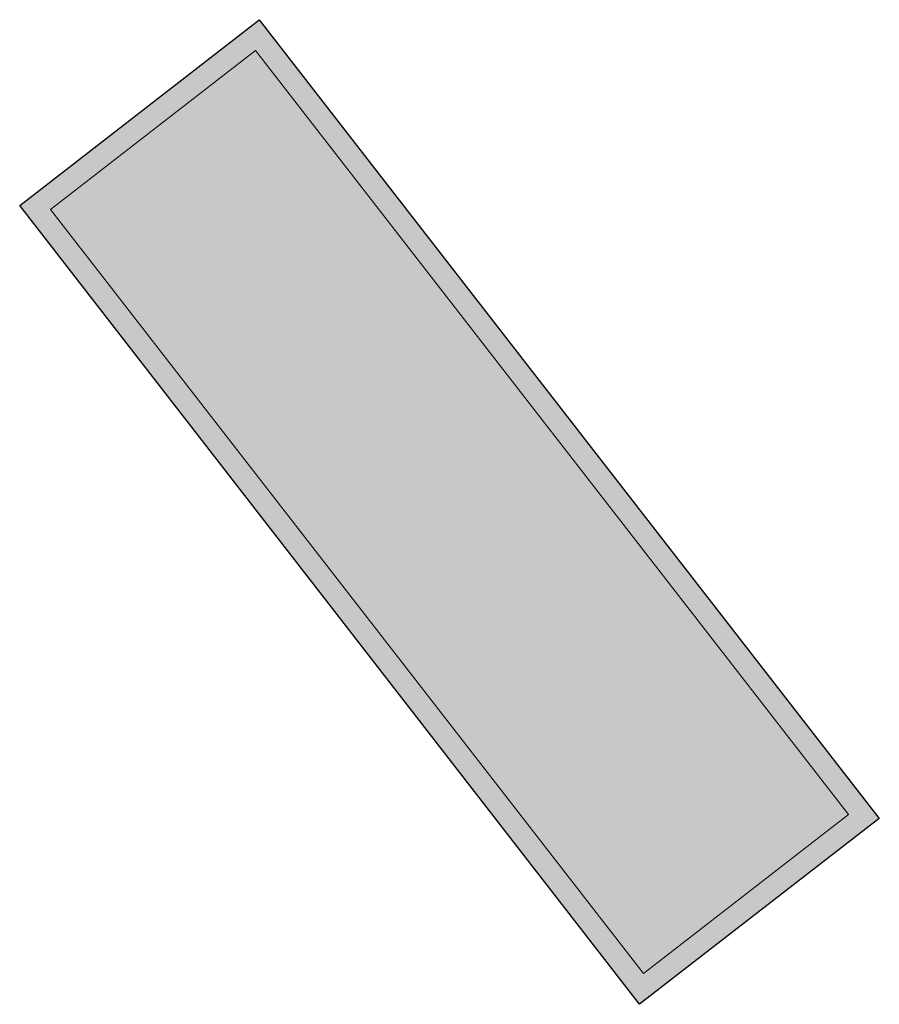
# Model space of a CAD drawing. Header units: metres. Extents: x 197394 to 198807, y 353977 to 355368.
# Tile 5 of 8: x 197647.39 to 197652.49, y 355034.86 to 355040.71. Entities that reach past the tile are written whole.
import ezdxf

# ---------------------------------------------------------------- set-up
doc = ezdxf.new("R2010")
doc.units = ezdxf.units.M
for name, color, linetype, lineweight in [('N-WE-IE-PARKEERVAK_LANGSPARKEREN-G', 7, 'Continuous', 25), ('Parkeervak', 7, 'Continuous', 20), ('Parkeervak_arcering', 7, 'Continuous', 20)]:
    doc.layers.add(name, color=color, linetype=linetype, lineweight=lineweight)

# ---------------------------------------------------------------- blocks, each defined once
blk = doc.blocks.new('*U466')
at = {"layer": 'Parkeervak_arcering'}
h = blk.add_hatch(color=253, dxfattribs=at)
h.dxf.hatch_style = 1
h.paths.add_polyline_path([(1.8, 6), (0, 6), (0, 0), (1.8, 0)])
h.paths.add_polyline_path([(1.67, 5.87), (0.13, 5.87), (0.13, 0.13), (1.67, 0.13)], flags=16)
at = {"layer": 'Parkeervak_arcering', "true_color": 0xb97150}
h = blk.add_hatch(color=13, dxfattribs=at)
h.dxf.hatch_style = 1
h.paths.add_polyline_path([(1.67, 5.87), (1.67, 0.13), (0.13, 0.13), (0.13, 5.87)])
at = {"layer": 'N-WE-IE-PARKEERVAK_LANGSPARKEREN-G'}
blk.add_lwpolyline([(1.8, 0), (0, 0), (0, 6), (1.8, 6)], close=True, dxfattribs=at)
at = {"layer": 'N-WE-IE-PARKEERVAK_LANGSPARKEREN-G', "lineweight": 9}
blk.add_lwpolyline([(1.67, 0.13), (0.13, 0.13), (0.13, 5.87), (1.67, 5.87)], close=True, dxfattribs=at)

msp = doc.modelspace()

# ---------------------------------------------------------------- block references
at = {"layer": 'Parkeervak', "rotation": 217.8162012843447}
msp.add_blockref('*U466', (197648.8132, 355040.7083), dxfattribs=at)

doc.saveas('drawing.dxf')
